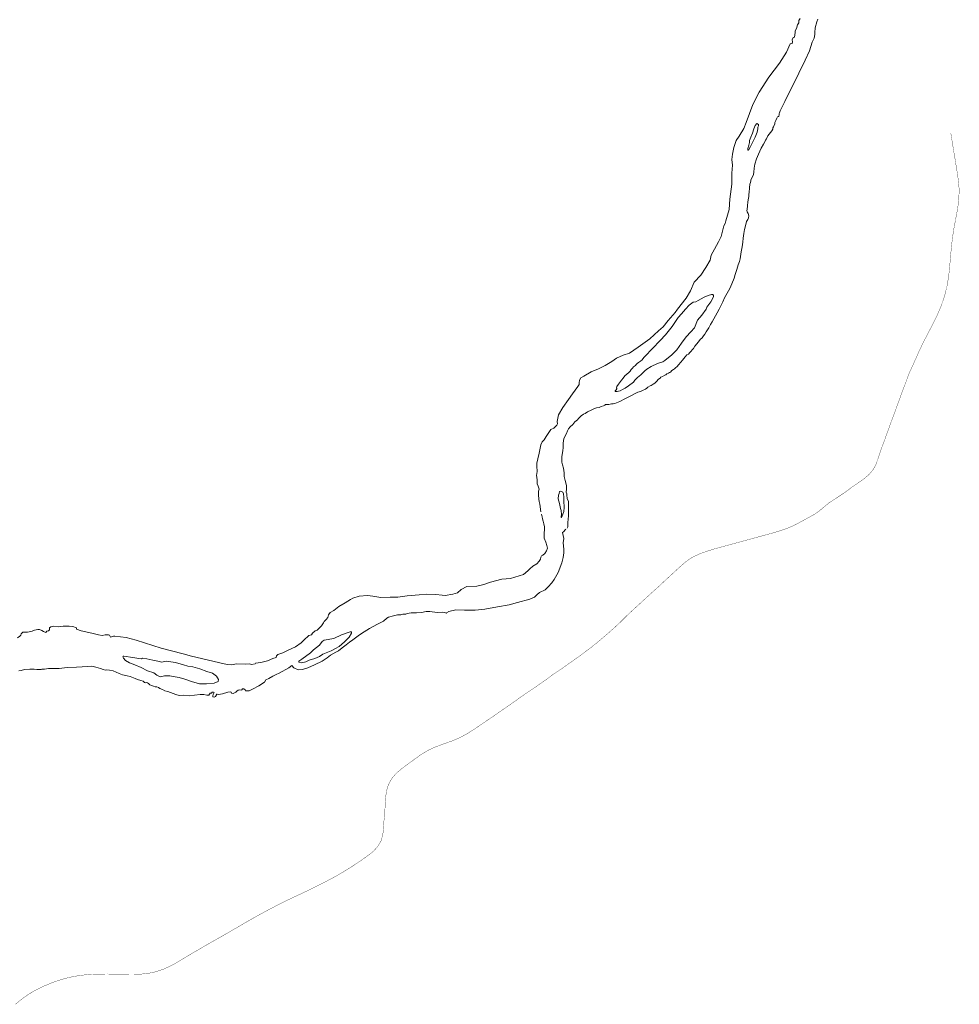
# Model space of a CAD drawing. Header units: metres. Extents: x 347609 to 404409, y 8548087 to 8605413.
# Tile 15 of 49: x 372103 to 373654, y 8560041 to 8561666. Entities that reach past the tile are written whole.
import ezdxf

# ---------------------------------------------------------------- set-up
doc = ezdxf.new("R2010")
doc.units = ezdxf.units.M
doc.layers.add('01. RIO', color=7, linetype='Continuous', lineweight=5, true_color=0x2776bb)
doc.layers.add('Red vial nacional', color=242, linetype='Continuous', lineweight=40)

# ---------------------------------------------------------------- blocks, each defined once
blk = doc.blocks.new('REIORORI')
at = {"layer": '01. RIO', "color": 152, "lineweight": 15, "true_color": 0x2776bb, "flags": 128}
for points in [[(372963.4, 8560853.9), (372962.6, 8560857.7), (372962.1, 8560862.7), (372961.4, 8560866.8), (372960.5, 8560871.3), (372959.8, 8560875.2), (372959.2, 8560882), (372959.5, 8560887.9), (372960.2, 8560891.6), (372959, 8560896.5), (372957.3, 8560900.5), (372957.1, 8560906.3), (372956.8, 8560911.1), (372955.9, 8560914.1), (372956.9, 8560920.5), (372956.3, 8560929.2), (372956.3, 8560934.2), (372958.2, 8560941.8), (372960.2, 8560950.9), (372961.3, 8560956.6), (372963.4, 8560964.5), (372965.6, 8560969.4), (372968.9, 8560973.1), (372971.8, 8560978.3), (372976.4, 8560985.1), (372979.6, 8560989.7), (372984.5, 8560992), (372989.8, 8560997), (372990.4, 8560999.1), (372989.9, 8561003.2), (372992.6, 8561014.3), (372999.6, 8561026.3), (373008.8, 8561039.3), (373015.6, 8561048.8), (373024.4, 8561060.9), (373026.7, 8561064), (373026.7, 8561066.7), (373027.2, 8561071.4), (373029, 8561075.3), (373033.9, 8561078.2), (373046.4, 8561084.9), (373058.5, 8561090), (373069.2, 8561095.6), (373080.4, 8561102), (373088.1, 8561107.9), (373099.3, 8561112.4), (373109.7, 8561115.9), (373123.8, 8561126), (373143.2, 8561139.7), (373157.6, 8561152.7), (373165, 8561159.5), (373173.1, 8561170.1), (373185.1, 8561182.8), (373188.6, 8561188.5), (373202.9, 8561206.9), (373210.3, 8561219), (373216.3, 8561233.3), (373227.3, 8561244.9), (373235.3, 8561257.5), (373242.4, 8561269.3), (373244.1, 8561277.8), (373249.6, 8561287.7), (373256.2, 8561299.5), (373260.9, 8561308.4), (373265.5, 8561326), (373267.2, 8561330.1), (373268.8, 8561334.5), (373274.1, 8561353.2), (373275.4, 8561370.2), (373278.2, 8561395), (373278.7, 8561413.2), (373279.3, 8561426.5), (373278.7, 8561435.5), (373279.3, 8561444.3), (373281.9, 8561455.5), (373285.6, 8561467.2), (373290.7, 8561474.3), (373298.1, 8561487), (373302.1, 8561496.4), (373313, 8561526.2), (373323.3, 8561546.9), (373339.3, 8561571.5), (373356.9, 8561594.3), (373368.7, 8561612.6), (373374.9, 8561626.7), (373377.8, 8561627.3), (373378.3, 8561630), (373378.1, 8561633.3), (373379.5, 8561637.1), (373381.8, 8561637.6), (373382.6, 8561641.6), (373383, 8561645), (373383.1, 8561647.8), (373384.9, 8561651.9), (373386.6, 8561657.8), (373388.8, 8561661.4), (373389.2, 8561665.2), (373391.4, 8561668.1)], [(373006.8, 8560827.2), (373007.6, 8560829.4), (373008, 8560836.5), (373008.8, 8560847.7), (373009, 8560857.1), (373009, 8560864.6), (373008.8, 8560871), (373006.7, 8560876.1), (373006.3, 8560881.6), (373006.3, 8560883.6), (373004.8, 8560886.4), (373005.8, 8560891.5), (373005.4, 8560897.5), (373003.5, 8560906), (373001.5, 8560912.2), (373001.9, 8560918.3), (373000.4, 8560926.1), (372998.7, 8560931.5), (372997.8, 8560936.3), (372997.8, 8560945.2), (372999.3, 8560954.5), (373000.2, 8560960.5), (372999.9, 8560967.3), (373001.3, 8560975), (373005.5, 8560983.5), (373007.2, 8560987.7), (373008.6, 8560991.1), (373011.6, 8560994.5), (373016.1, 8560998.2), (373019.4, 8561002.6), (373023.6, 8561005.9), (373025.6, 8561007.9), (373029.7, 8561012.4), (373033.5, 8561015.3), (373036.4, 8561016.2), (373040, 8561019.2), (373046.2, 8561021.7), (373051.8, 8561024.7), (373055.1, 8561025.6), (373059.2, 8561026), (373063, 8561028.1), (373066.4, 8561029.2), (373068.7, 8561030.1), (373070.1, 8561031), (373072.6, 8561031.4), (373075.4, 8561031.2), (373077.5, 8561031.5), (373079.7, 8561032.1), (373082.6, 8561032.3), (373085.2, 8561032.9), (373093.5, 8561035.9), (373095.9, 8561037.5), (373099.6, 8561039.4), (373107.4, 8561043.5), (373113.7, 8561046.8), (373118.6, 8561049.2), (373123.4, 8561051.5), (373127.7, 8561052.8), (373131.2, 8561054.3), (373136, 8561056.6), (373138.4, 8561058.1), (373139.9, 8561059.9), (373143.5, 8561061.8), (373145.5, 8561062.3), (373148.4, 8561064.7), (373151.4, 8561066.5), (373154.3, 8561069.2), (373157.5, 8561072.8), (373159.9, 8561074.5), (373161.3, 8561076.2), (373164.2, 8561077.6), (373167.8, 8561079.6), (373169.7, 8561080), (373171.4, 8561082.1), (373173.7, 8561082.9), (373175.5, 8561084.3), (373177, 8561084.8), (373179.2, 8561087.6), (373182.1, 8561089.2), (373183.8, 8561090.1), (373185.6, 8561091.5), (373188.2, 8561094), (373190.5, 8561096.7), (373194, 8561101), (373196.8, 8561104.5), (373201.3, 8561109.8), (373204.3, 8561113.1), (373206.7, 8561114.2), (373209, 8561117.1), (373214.9, 8561123.9), (373217.5, 8561127.6), (373223.5, 8561134.7), (373226.3, 8561138.4), (373229.2, 8561141), (373231.8, 8561144.3), (373233.8, 8561147.4), (373236.1, 8561151.4), (373240.2, 8561157.6), (373243.4, 8561163.1), (373245.9, 8561167.6), (373254.3, 8561182.3), (373257.7, 8561188.5), (373263.7, 8561200.8), (373266.6, 8561207.4), (373271, 8561215.1), (373275.4, 8561222.5), (373278.4, 8561230.4), (373282.2, 8561239.6), (373284.1, 8561245.6), (373286.6, 8561254.3), (373288.8, 8561261.7), (373291, 8561267.1), (373292.4, 8561271.9), (373294.1, 8561283.4), (373295.3, 8561291.3), (373296.6, 8561299.3), (373297.4, 8561305.8), (373298.2, 8561313.3), (373299.3, 8561320.3), (373301.5, 8561328.3), (373302.7, 8561333.2), (373304.7, 8561336.5), (373306.1, 8561339.2), (373306.4, 8561342.8), (373305.3, 8561346.7), (373303.5, 8561349.1), (373303.2, 8561351.2), (373303.5, 8561353.2), (373304.4, 8561359.3), (373304.9, 8561365.8), (373305.9, 8561371.5), (373306.5, 8561374.5), (373306.3, 8561378.6), (373306.9, 8561381.2), (373307.5, 8561388.9), (373308.2, 8561395.1), (373309.4, 8561397.7), (373309.9, 8561400.3), (373310, 8561402.2), (373312, 8561405.6), (373314.1, 8561410.6), (373314.6, 8561414.8), (373315.3, 8561421.2), (373316.5, 8561427.8), (373319.4, 8561436.8), (373322.4, 8561444.4), (373326.7, 8561454.3), (373330.8, 8561460.8), (373333.1, 8561464.5), (373334.2, 8561467.4), (373335.9, 8561469.8), (373338.1, 8561474.5), (373340.3, 8561477.2), (373344.3, 8561482.9), (373346.3, 8561485.6), (373346.2, 8561487.7), (373347.1, 8561489.7), (373349.3, 8561494.2), (373349.2, 8561496.4), (373350.8, 8561499.8), (373352.5, 8561503.6), (373353.8, 8561506), (373355.2, 8561506.3), (373356.2, 8561506.9), (373356.5, 8561509.1), (373356.7, 8561511.5), (373357.1, 8561512.5), (373358.3, 8561515.8), (373360.4, 8561520.5), (373362.9, 8561525.6), (373365.9, 8561531.3), (373388.9, 8561577.8), (373399.7, 8561599.3), (373406.5, 8561615.2), (373411, 8561629.5), (373414.3, 8561635.7), (373415.3, 8561642.1), (373415.3, 8561645.2), (373416, 8561652.8), (373418.9, 8561662.8), (373420.3, 8561667.3)], [(372099.4, 8560646.3), (372103, 8560648.9), (372104.6, 8560650.4), (372105.4, 8560652.8), (372108.3, 8560655.2), (372115.7, 8560655.2), (372123.6, 8560656.9), (372127.4, 8560658.8), (372132.8, 8560659.9), (372135.9, 8560659.9), (372139.4, 8560658.4), (372142.4, 8560656.5), (372146.1, 8560655.1), (372147.9, 8560657.1), (372150.4, 8560657.6), (372152.1, 8560659.5), (372152.3, 8560662.6), (372154.5, 8560664.3), (372158.7, 8560665.2), (372167, 8560664.5), (372174.5, 8560665.6), (372184.9, 8560665.1), (372190.8, 8560664.6), (372196.7, 8560662.5), (372197, 8560660.5), (372204.7, 8560657.4), (372222.2, 8560653.7), (372233.2, 8560650.8), (372238.9, 8560649.7), (372243.8, 8560650.9), (372249.7, 8560651.2), (372251.4, 8560650.3), (372252.8, 8560647.3), (372254.6, 8560647.9), (372257.6, 8560648.6), (372260, 8560648.6), (372269.4, 8560647.8), (372278.7, 8560646.4), (372295.3, 8560642.1), (372336.4, 8560628.9), (372373, 8560619.8), (372386.6, 8560616), (372412.4, 8560609.6), (372433.5, 8560604.6), (372445.6, 8560602.2), (372452.6, 8560601.8), (372460.8, 8560603), (372475.1, 8560602.9), (372482.1, 8560603.1), (372485.8, 8560602.1), (372491.5, 8560603), (372492.3, 8560604.2), (372500.9, 8560605.6), (372512.1, 8560608.2), (372520.9, 8560612), (372526.4, 8560613.7), (372526.8, 8560616.5), (372528.8, 8560618.4), (372537.2, 8560621.2), (372546.2, 8560625.5), (372558.2, 8560631.5), (372567.5, 8560638.1), (372573.8, 8560644), (372578.4, 8560648.1), (372580, 8560649.8), (372584.5, 8560651.3), (372586.4, 8560653.9), (372590.7, 8560657.5), (372593.9, 8560658.9), (372596, 8560661.1), (372601, 8560665.9), (372604.6, 8560671.1), (372605.6, 8560673.3), (372608.8, 8560676.2), (372611.6, 8560679.7), (372612.8, 8560684.1), (372615.4, 8560688), (372621.5, 8560691.2), (372629.9, 8560697.9), (372640, 8560703.7), (372649.2, 8560709.3), (372652.8, 8560711.6), (372663.3, 8560714.9), (372677.3, 8560716.1), (372685.6, 8560714.7), (372698.8, 8560712.9), (372714.2, 8560713.3), (372727.4, 8560713.3), (372742.7, 8560715.2), (372762.1, 8560717), (372775, 8560718), (372789.7, 8560717.8), (372800.3, 8560716.4), (372805.3, 8560715.9), (372817.7, 8560717.9), (372825.6, 8560720.3), (372831.8, 8560726), (372840.9, 8560730.7), (372857.4, 8560731.6), (372869.3, 8560734.2), (372880.1, 8560738.2), (372898.9, 8560743.2), (372913.2, 8560744.1), (372934.7, 8560750.5), (372941.5, 8560756.9), (372945.1, 8560760.1), (372949.9, 8560764.2), (372956.3, 8560768.5), (372960.3, 8560772.9), (372962.5, 8560775.9), (372963.2, 8560779.3), (372964.3, 8560781.6), (372966.3, 8560782.3), (372970, 8560785.5), (372972.5, 8560789.7), (372974.2, 8560794.2), (372973.2, 8560798.3), (372971.6, 8560803.9), (372968.6, 8560810.8), (372968.7, 8560815.2), (372968.8, 8560820), (372969.4, 8560823.9), (372969.2, 8560829.1), (372968.1, 8560834), (372967, 8560838.6), (372965.9, 8560842.5), (372965.6, 8560845.9), (372964.3, 8560850.4)], [(372101.6, 8560591.6), (372105.6, 8560592.4), (372111, 8560593.6), (372119.9, 8560594.2), (372126.8, 8560594.4), (372131.1, 8560593.9), (372135.8, 8560593.8), (372138.2, 8560593.8), (372139.5, 8560594.4), (372143.9, 8560594.5), (372150.6, 8560595.4), (372168, 8560595.5), (372181.1, 8560597), (372196.5, 8560597.6), (372215.4, 8560599), (372221.9, 8560599.1), (372228.6, 8560597.9), (372236.3, 8560595.6), (372240.5, 8560593.8), (372244.8, 8560592.8), (372246.4, 8560593.1), (372251.4, 8560592.8), (372257.2, 8560591.6), (372267.1, 8560587.5), (372272.7, 8560584.8), (372280.1, 8560583.3), (372285.5, 8560582.3), (372293.7, 8560579.1), (372297.4, 8560577.3), (372303.1, 8560575.6), (372306.7, 8560574.5), (372308, 8560573.7), (372308.8, 8560572.4), (372310.1, 8560572), (372312.5, 8560572.3), (372313.8, 8560571.9), (372315.7, 8560570.6), (372318, 8560568.8), (372320.4, 8560567.7), (372324, 8560566.1), (372326.8, 8560565.3), (372329.4, 8560565.1), (372331.9, 8560563.9), (372334.3, 8560562.3), (372338.6, 8560560.7), (372342.3, 8560558.9), (372347.4, 8560557.6), (372360.8, 8560552.4), (372366.2, 8560551.1), (372373, 8560551.7), (372383.4, 8560550.6), (372391.5, 8560551.3), (372400.8, 8560552.3), (372406.8, 8560552.5), (372411.9, 8560551.6), (372415.1, 8560551.7), (372417.5, 8560554.5), (372419.3, 8560555), (372420.4, 8560556.4), (372423, 8560556.4), (372423.8, 8560556.1), (372423.2, 8560554.5), (372422.5, 8560552.6), (372421.9, 8560550.4), (372422, 8560548.5), (372423.7, 8560548), (372425.9, 8560549.5), (372427.7, 8560551.9), (372428, 8560553), (372429, 8560553.3), (372431.2, 8560552.6), (372437.7, 8560553.6), (372446.7, 8560556.3), (372450.3, 8560556.9), (372451.9, 8560556.4), (372452.8, 8560554.9), (372455.5, 8560554.2), (372459.8, 8560556.2), (372461.6, 8560558.2), (372463.6, 8560559.5), (372466.5, 8560560.2), (372468.4, 8560560), (372469.8, 8560560.3), (372470.6, 8560561.7), (372472.9, 8560561.9), (372475.4, 8560560.3), (372475.5, 8560558.9), (372476.8, 8560558.6), (372481.7, 8560558.6), (372487.4, 8560561.5), (372497.9, 8560566.8), (372506.8, 8560573.2), (372509.3, 8560576.7), (372514.4, 8560579.2), (372520.7, 8560582.8), (372526.2, 8560585.6), (372531.3, 8560588), (372547.4, 8560596.8), (372552.4, 8560600.5), (372555.6, 8560596.7), (372562.4, 8560593.2), (372569.8, 8560593.6), (372578.3, 8560596.4), (372589.4, 8560601.5), (372602, 8560607.5), (372610.3, 8560612.9), (372616.2, 8560617.4), (372624.9, 8560622.5), (372629.1, 8560624.5), (372635.5, 8560629.6), (372641.9, 8560634.6), (372647.4, 8560639), (372653.1, 8560642.9), (372664.1, 8560650.8), (372671.3, 8560656), (372680.2, 8560661.5), (372693.6, 8560668.4), (372703.2, 8560673.7), (372709.2, 8560678.5), (372711.8, 8560680), (372720, 8560682.4), (372726.4, 8560683.8), (372732.1, 8560683.8), (372735.5, 8560684.9), (372740.1, 8560685.2), (372742.5, 8560686), (372749.2, 8560687.2), (372757.7, 8560687.3), (372766.4, 8560687.8), (372773.7, 8560689.6), (372780.1, 8560689.3), (372791.9, 8560688), (372801.2, 8560688.2), (372807.8, 8560686.9), (372807.6, 8560687.2), (372811.4, 8560689.6), (372823.1, 8560692.2), (372837.3, 8560691.8), (372854.8, 8560691.9), (372870.7, 8560693.6), (372891.7, 8560697.5), (372911, 8560700.5), (372924.4, 8560704.3), (372944.8, 8560709.7), (372952.8, 8560713.1), (372956.4, 8560717.3), (372961, 8560721.1), (372970.2, 8560725.3), (372975.3, 8560730.3), (372981.3, 8560737), (372985, 8560742.4), (372991.7, 8560753.9), (372997.8, 8560769.9), (373000, 8560778.7), (373001.2, 8560786.5), (373001.4, 8560792.6), (373000, 8560803.1), (373001, 8560809.8), (372999.2, 8560819.7), (373000.7, 8560821), (373004.1, 8560824.9), (373004.6, 8560825.4)]]:
    blk.add_lwpolyline(points, dxfattribs=at)
for points in [[(373305.7, 8561450.8), (373309, 8561457.3), (373313, 8561464.9), (373316.8, 8561472.6), (373320.2, 8561480.6), (373321.2, 8561486), (373321.5, 8561489.2), (373322.6, 8561491.4), (373322.7, 8561493.4), (373319.6, 8561494.9), (373316.9, 8561491.6), (373314.7, 8561486.3), (373312.8, 8561479.3), (373309.8, 8561472.6), (373307.8, 8561466.7), (373307.6, 8561463.7), (373306.3, 8561459.3), (373304.9, 8561454), (373304.7, 8561452.1), (373305, 8561451.1)], [(373235.8, 8561188.5), (373228.8, 8561178.6), (373221.8, 8561170.6), (373216.8, 8561157.8), (373211, 8561151.4), (373203.1, 8561143.1), (373195.3, 8561132.2), (373187.9, 8561121.3), (373179, 8561112.7), (373174.1, 8561108.8), (373167.9, 8561103.9), (373164.7, 8561101.8), (373155.9, 8561099.1), (373145.3, 8561094.1), (373138, 8561089.7), (373134.8, 8561087), (373131.9, 8561083.9), (373128, 8561080), (373122.5, 8561075.6), (373118.5, 8561071.5), (373115.9, 8561068), (373108, 8561061.8), (373102.6, 8561058.4), (373098, 8561056.1), (373094.1, 8561054), (373091.2, 8561053.1), (373089.1, 8561052.5), (373087.6, 8561052.4), (373086.5, 8561052.5), (373086.1, 8561052.7), (373086, 8561053.7), (373087.6, 8561055.6), (373088.4, 8561057.1), (373088.4, 8561058.4), (373088.2, 8561058.9), (373088.7, 8561060.8), (373091.6, 8561065), (373096.2, 8561071.5), (373099, 8561074.9), (373102, 8561078.6), (373104.9, 8561081.1), (373108.3, 8561083.9), (373110.5, 8561086.3), (373112.1, 8561088.9), (373114.7, 8561091), (373116.2, 8561093.3), (373119.4, 8561095.6), (373120.6, 8561097.5), (373122.4, 8561098.8), (373124.1, 8561100.8), (373127.7, 8561102.6), (373130.2, 8561105.2), (373133.4, 8561108.7), (373138.9, 8561114.1), (373143.7, 8561119.7), (373148.1, 8561124.1), (373150.8, 8561126.8), (373156.6, 8561133.4), (373160, 8561137.1), (373168.8, 8561146), (373175.6, 8561154.2), (373179.8, 8561159.8), (373184.6, 8561166.3), (373190, 8561175), (373195.5, 8561181.1), (373201.7, 8561188.6), (373208, 8561195.3), (373214.8, 8561200.1), (373219.1, 8561200.6), (373222.6, 8561202.6), (373233, 8561208.5), (373239.5, 8561211.1), (373244.8, 8561212.5), (373247.2, 8561212.5), (373248.4, 8561211.3), (373248.2, 8561209.1), (373243.9, 8561200.4), (373237.2, 8561191.8)], [(372997.3, 8560844.8), (372999.3, 8560850), (373001.3, 8560854.5), (373001.5, 8560861), (373001.3, 8560872.1), (373001.1, 8560878.5), (373000.5, 8560883.5), (372999.4, 8560886.3), (372995.9, 8560888.2), (372993.8, 8560887.6), (372993.7, 8560884.2), (372992.6, 8560881.7), (372991.8, 8560875.5), (372993.8, 8560867.7), (372995.5, 8560859.8), (372996.6, 8560856.4), (372997.4, 8560849.6), (372996.6, 8560845.9), (372996.9, 8560844.5)], [(372563.6, 8560607.8), (372568.9, 8560610.9), (372582.8, 8560621.4), (372587.8, 8560626.4), (372597.8, 8560634.1), (372602.1, 8560640), (372605.4, 8560642), (372621.4, 8560645.2), (372634.3, 8560651), (372648.7, 8560655.8), (372650.5, 8560655.9), (372650.9, 8560653.6), (372646.7, 8560647.2), (372639.3, 8560639.7), (372630.4, 8560632), (372624, 8560628.6), (372616.9, 8560624.9), (372608.9, 8560621.6), (372603.2, 8560619), (372598, 8560615.3), (372590.3, 8560612.1), (372580.9, 8560609), (372575.1, 8560606.3), (372568.2, 8560605.1), (372564.4, 8560606), (372563.8, 8560606.6)], [(372275.1, 8560616), (372289.5, 8560613.5), (372299.4, 8560611.8), (372304.1, 8560611.6), (372305.6, 8560612.3), (372312.6, 8560611.6), (372322.6, 8560609.5), (372331.1, 8560607.5), (372337.8, 8560605.9), (372344.5, 8560607.5), (372359.9, 8560605.3), (372373.2, 8560601.5), (372380.3, 8560599.6), (372388.5, 8560598.1), (372400.5, 8560595), (372411.8, 8560590.4), (372421.1, 8560588), (372427.7, 8560582.8), (372431.2, 8560577.2), (372430.6, 8560573.9), (372423.8, 8560571.5), (372411.5, 8560570), (372399.6, 8560570.2), (372386.8, 8560573.8), (372375.3, 8560577.9), (372366.1, 8560580.6), (372356.5, 8560582.3), (372351, 8560583.2), (372341.8, 8560583.2), (372335.1, 8560582), (372329.6, 8560584.4), (372324.6, 8560588.5), (372314, 8560591.4), (372303.4, 8560597.2), (372293.1, 8560601.5), (372284, 8560604.9), (372277.5, 8560608.5), (372274.1, 8560612.6), (372273.4, 8560614.9), (372273.8, 8560616)]]:
    blk.add_lwpolyline(points, close=True, dxfattribs=at)

msp = doc.modelspace()

# ---------------------------------------------------------------- linework, layer by layer
at = {"layer": 'Red vial nacional', "transparency": 33554623, "const_width": 0.5}
msp.add_lwpolyline([(372096, 8560041.5), (372106.5, 8560049.8), (372116.7, 8560057.2), (372128.1, 8560064.1), (372139.9, 8560070), (372152.9, 8560075.5), (372165.3, 8560080.1), (372178.3, 8560084), (372191.5, 8560087.1), (372205.3, 8560089.3), (372219.4, 8560090.6), (372233.7, 8560091.1), (372248.1, 8560091.3), (372261.6, 8560090.9), (372275.3, 8560090.8), (372288.8, 8560090.7), (372301.9, 8560090.9), (372315, 8560092.3), (372328.1, 8560095.1), (372341.2, 8560099.6), (372353.9, 8560105.4), (372366.3, 8560112.5), (372378.8, 8560120.1), (372391.8, 8560127.8), (372405.2, 8560135.6), (372419.1, 8560143.6), (372433.1, 8560151.5), (372447.3, 8560159.6), (372461.9, 8560168.1), (372477, 8560176.9), (372492.6, 8560185.8), (372508.3, 8560194.4), (372524.1, 8560202.7), (372540.9, 8560211.2), (372556.5, 8560218.6), (372572.9, 8560226.3), (372589, 8560234.1), (372605, 8560242.1), (372620.6, 8560250.3), (372635.9, 8560259), (372650.6, 8560268.2), (372664.5, 8560277.4), (372676.7, 8560285.9), (372686.7, 8560293.7), (372694.1, 8560301.8), (372699.5, 8560311.2), (372702.4, 8560321.6), (372703.5, 8560332.3), (372704.2, 8560343.8), (372705.6, 8560356.1), (372706.1, 8560368.5), (372706.8, 8560380.7), (372708.2, 8560392.3), (372711.4, 8560403.4), (372716.9, 8560413.6), (372724.7, 8560422.7), (372734.2, 8560430.6), (372744.5, 8560438.2), (372755.2, 8560446.1), (372766.4, 8560454.1), (372778.5, 8560461.2), (372791.1, 8560466.8), (372803.6, 8560471.3), (372816.1, 8560475.7), (372828.5, 8560480.9), (372840.9, 8560487.5), (372853.3, 8560495.3), (372865.8, 8560503.8), (372878.5, 8560512.4), (372891, 8560521), (372903.3, 8560529.5), (372915.5, 8560538), (372927.3, 8560546.4), (372938.4, 8560554.3), (372950.9, 8560562.5), (372962.1, 8560570.3), (372973.2, 8560578.1), (372983.5, 8560585.7), (372995.6, 8560593.8), (373007, 8560601.8), (373018.5, 8560609.9), (373029.9, 8560618.1), (373041.2, 8560626.5), (373052.2, 8560635.1), (373063, 8560644), (373073.6, 8560653.1), (373084.2, 8560662.5), (373094.6, 8560672.2), (373104.2, 8560681.8), (373114.7, 8560691.6), (373125.5, 8560701.5), (373136.8, 8560711.9), (373147.8, 8560721.9), (373158.9, 8560731.9), (373169.1, 8560741.5), (373179.9, 8560751.4), (373190.3, 8560761), (373201.2, 8560770.7), (373212.2, 8560778.5), (373224.6, 8560784.4), (373237.8, 8560789.2), (373251.7, 8560793.5), (373265.3, 8560797.2), (373280, 8560801.2), (373295, 8560805.3), (373310.1, 8560809.4), (373325.7, 8560813.7), (373339.8, 8560817.5), (373354.5, 8560821.6), (373368.9, 8560826.4), (373383, 8560832.6), (373402.4, 8560843.1), (373415.5, 8560850.4), (373422, 8560854.9), (373438.3, 8560868.5), (373452.1, 8560877.5), (373465.5, 8560886.4), (373477.2, 8560895.2), (373486.2, 8560901.3), (373495.5, 8560907.8), (373504.2, 8560915), (373511, 8560922.8), (373516.1, 8560931.4), (373523.9, 8560954.5), (373529.5, 8560969.6), (373535.1, 8560985.1), (373540.9, 8561001), (373546.9, 8561017.2), (373553, 8561033.9), (373559.1, 8561050.6), (373565.5, 8561067.5), (373571.6, 8561083.9), (373579.4, 8561100.7), (373586.5, 8561117.1), (373594.1, 8561133), (373602.2, 8561148.6), (373610.2, 8561164), (373617.8, 8561179.3), (373624.3, 8561194.9), (373629.7, 8561210.8), (373633.7, 8561227), (373636.4, 8561243.2), (373638.1, 8561259.4), (373639.4, 8561275.5), (373640.9, 8561291.6), (373642.8, 8561307.6), (373645.3, 8561323.5), (373648.3, 8561339.3), (373651.2, 8561354.8), (373653.1, 8561370.5), (373653.7, 8561386.3), (373652.2, 8561402.4), (373649.7, 8561418.8), (373647, 8561435.6), (373644.1, 8561452.9), (373639.9, 8561478.8)], dxfattribs=at)

# ---------------------------------------------------------------- block references
msp.add_blockref('REIORORI', (0, 0))

doc.saveas('drawing.dxf')
